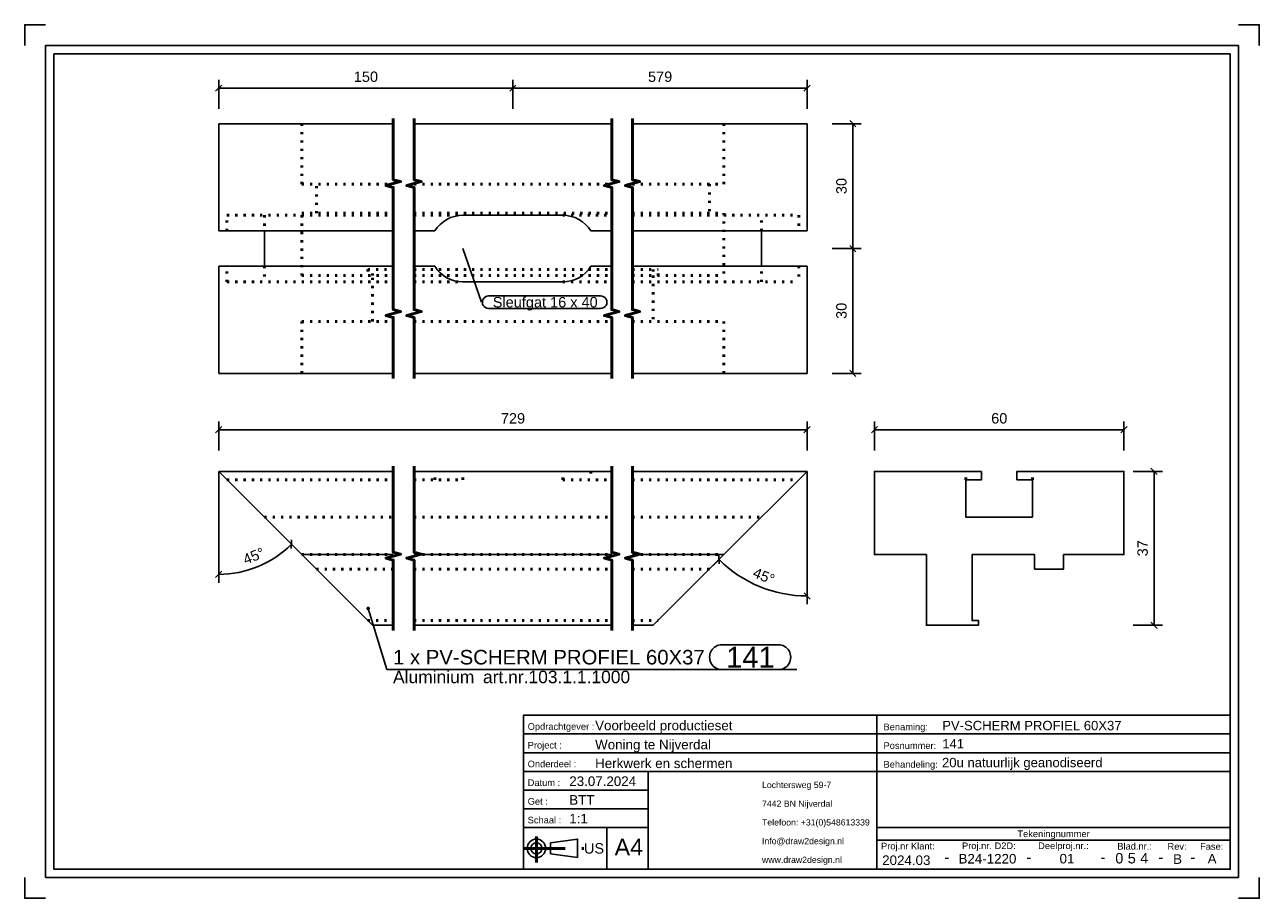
# Model space of a CAD drawing. Header units: millimetres. Extents: x 172 to 469, y -328 to -118.
import ezdxf
from ezdxf.enums import TextEntityAlignment as Align

# ---------------------------------------------------------------- set-up
doc = ezdxf.new("R2010")
doc.units = ezdxf.units.MM
doc.linetypes.add('DOT', pattern=[2, 0.5, -1.5])
doc.linetypes.add('STRICHPUNKT2', pattern=[18.5, 10, -4, 0.5, -4])
doc.layers.get('0').update_dxf_attribs({"linetype": 'CONTINUOUS'})
for name, color, linetype in [('DIM49', 4, 'CONTINUOUS'), ('TXT_ALL', 7, 'CONTINUOUS'), ('TXT_DIM49', 2, 'CONTINUOUS'), ('TXT_YELLOW', 2, 'CONTINUOUS')]:
    doc.layers.add(name, color=color, linetype=linetype)
doc.layers.add('LE_ALL', color=7, linetype='CONTINUOUS', lineweight=50)
doc.styles.add('ARIAL', font='arial.ttf')

# ---------------------------------------------------------------- blocks, each defined once
blk = doc.blocks.new('TFIELD_00005', base_point=(348.88, -318.88))
at = {"layer": 'TXT_YELLOW', "style": 'ARIAL'}
for s, p in [('Lochtersweg 59-7', (348.88, -300.88)), ('7442 BN Nijverdal', (348.88, -305.38)), ('Telefoon: +31(0)548613339', (348.88, -309.88)), ('Info@draw2design.nl', (348.88, -314.38)), ('www.draw2design.nl', (348.88, -318.88))]:
    blk.add_text(s, height=1.5, dxfattribs=at).set_placement(p, align=Align.MIDDLE_LEFT)
blk = doc.blocks.new('FLEX_00004', base_point=(361.69, -321.13))
blk.add_blockref('TFIELD_00005', (348.88, -318.88))
blk = doc.blocks.new('D2D_00003', base_point=(321.76, -319.27))
blk.add_blockref('FLEX_00004', (361.69, -321.13))
blk = doc.blocks.new('TFIELD_00007', base_point=(313.42, -315.82))
at = {"layer": 'TXT_YELLOW', "style": 'ARIAL'}
blk.add_text('A4', height=4, dxfattribs=at).set_placement((313.42, -315.82), align=Align.MIDDLE_LEFT)
blk = doc.blocks.new('FLEX_00006', base_point=(316.8, -315.82))
blk.add_blockref('TFIELD_00007', (313.42, -315.82))
blk = doc.blocks.new('TFIELD_00013', base_point=(306.04, -316.13))
at = {"layer": 'TXT_YELLOW', "style": 'ARIAL'}
blk.add_text('US', height=2.5, dxfattribs=at).set_placement((306.04, -316.13), align=Align.MIDDLE_LEFT)
blk = doc.blocks.new('FLEX_00012', base_point=(306.04, -316.13))
blk.add_blockref('TFIELD_00013', (306.04, -316.13))
blk = doc.blocks.new('US_00011', base_point=(295.94, -316.13))
blk.add_line((297.97, -317.46), (304.53, -318.35))
blk.add_lwpolyline([(297.97, -317.46), (297.97, -314.8), (304.53, -313.91), (304.53, -318.35)])
for radius in [2.22, 1.33]:
    blk.add_circle((294.61, -316.13), radius)
at = {"layer": 'LE_ALL', "color": 1, "linetype": 'STRICHPUNKT2'}
for p, q in [((294.61, -313.31), (294.61, -319.54)), ((291.51, -316.13), (306.38, -316.13))]:
    blk.add_line(p, q, dxfattribs=at)
blk.add_blockref('FLEX_00012', (306.04, -316.13))
blk = doc.blocks.new('SCHRIFE_00015', base_point=(302.51, -301.13))
for p, q in [((291.51, -284.13), (376.51, -284.13)), ((291.51, -284.13), (291.51, -321.13)), ((376.51, -284.13), (461.51, -284.13)), ((376.51, -321.13), (376.51, -284.13)), ((461.51, -284.13), (461.51, -321.13)), ((291.51, -288.63), (376.51, -288.63)), ((376.51, -288.63), (461.51, -288.63)), ((291.51, -293.13), (376.51, -293.13)), ((376.51, -293.13), (461.51, -293.13)), ((291.51, -297.63), (461.51, -297.63)), ((321.51, -297.63), (321.51, -321.13)), ((321.51, -302.13), (291.51, -302.13)), ((321.51, -306.63), (291.51, -306.63)), ((321.51, -311.13), (291.51, -311.13)), ((311.51, -311.13), (311.51, -321.13)), ((461.51, -311.13), (376.51, -311.13)), ((461.51, -314.13), (376.51, -314.13)), ((461.51, -321.13), (291.51, -321.13))]:
    blk.add_line(p, q)
at = {"layer": 'TXT_YELLOW', "style": 'ARIAL'}
for s, height, p in [('Voorbeeld productieset', 2.3, (308.73, -287.73)), ('PV-SCHERM PROFIEL 60X37', 2.25, (392.23, -287.73)), ('Woning te Nijverdal', 2.3, (308.73, -292.33)), ('141', 2.25, (392.23, -292.12)), ('Herkwerk en schermen', 2.3, (308.73, -296.83)), ('20u natuurlijk geanodiseerd', 2.25, (392.18, -296.62)), ('23.07.2024', 2.3, (302.51, -301.13)), ('BTT', 2.3, (302.51, -305.63)), ('1:1', 2.3, (302.51, -310.13))]:
    blk.add_text(s, height=height, dxfattribs=at).set_placement(p)
for s, height, p in [('2024.03', 2.3, (383.59, -320.13)), ('B24-1220', 2.3, (403.11, -319.77)), ('01', 2.3, (422.24, -319.75)), ('B', 2.3, (448.85, -319.86)), ('A', 2.3, (457.15, -319.76)), ('-', 2.5, (393.34, -319.47)), ('-', 2.5, (413.08, -319.47)), ('-', 2.5, (430.91, -319.47)), ('-', 2.5, (444.84, -319.47)), ('-', 2.5, (452.5, -319.47))]:
    blk.add_text(s, height=height, dxfattribs=at).set_placement(p, align=Align.CENTER)
blk = doc.blocks.new('TFIELD_00019', base_point=(439.86, -318.5))
at = {"layer": 'TXT_ALL', "style": 'ARIAL'}
blk.add_text('4', height=2.5, dxfattribs=at).set_placement((439.86, -318.5), align=Align.MIDDLE_LEFT)
blk = doc.blocks.new('4_00018')
blk.add_blockref('TFIELD_00019', (439.86, -318.5))
blk = doc.blocks.new('TELLER1_00017')
blk.add_blockref('4_00018', (0, 0))
blk = doc.blocks.new('TFIELD_00022', base_point=(436.86, -318.5))
at = {"layer": 'TXT_ALL', "style": 'ARIAL'}
blk.add_text('5', height=2.5, dxfattribs=at).set_placement((436.86, -318.5), align=Align.MIDDLE_LEFT)
blk = doc.blocks.new('5_00021')
blk.add_blockref('TFIELD_00022', (436.86, -318.5))
blk = doc.blocks.new('TELLER2_00020')
blk.add_blockref('5_00021', (0, 0))
blk = doc.blocks.new('TFIELD_00025', base_point=(433.86, -318.5))
at = {"layer": 'TXT_ALL', "style": 'ARIAL'}
blk.add_text('0', height=2.5, dxfattribs=at).set_placement((433.86, -318.5), align=Align.MIDDLE_LEFT)
blk = doc.blocks.new('0_00024')
blk.add_blockref('TFIELD_00025', (433.86, -318.5))
blk = doc.blocks.new('TELLER3_00023')
blk.add_blockref('0_00024', (0, 0))
blk = doc.blocks.new('NL_00026', base_point=(292.51, -287.63))
at = {"layer": 'TXT_ALL', "color": 1, "style": 'ARIAL'}
blk.add_text('Tekeningnummer', height=1.6, dxfattribs=at).set_placement((419.01, -312.63), align=Align.MIDDLE_CENTER)
at = {"layer": 'TXT_YELLOW', "style": 'ARIAL'}
for s, p in [('Opdrachtgever :', (292.51, -287.63)), ('Benaming:', (378.11, -287.73)), ('Project :', (292.51, -292.13)), ('Posnummer:', (378.11, -292.23)), ('Onderdeel :', (292.51, -296.63)), ('Behandeling:', (378.11, -296.73)), ('Datum :', (292.51, -301.13)), ('Get :', (292.51, -305.63)), ('Schaal :', (292.51, -310.13)), ('Proj.nr Klant:', (377.51, -316.38)), ('Proj.nr. D2D:', (396.99, -316.31)), ('Deelproj.nr.:', (415.31, -316.3)), ('Blad.nr.:', (434.35, -316.42)), ('Rev:', (446.42, -316.46)), ('Fase:', (454.26, -316.46))]:
    blk.add_text(s, height=1.6, dxfattribs=at).set_placement(p)
blk = doc.blocks.new('SCHRIFE_00014')
for name, p in [('SCHRIFE_00015', (302.51, -301.13)), ('NL_00026', (292.51, -287.63)), ('TELLER3_00023', (0, 0)), ('TELLER2_00020', (0, 0)), ('TELLER1_00017', (0, 0))]:
    blk.add_blockref(name, p)
blk = doc.blocks.new('DINA4Q_00002', base_point=(461.51, -125.13))
for p, q in [((463.51, -123.13), (463.51, -323.13)), ((178.51, -321.13), (178.51, -125.13)), ((178.51, -125.13), (461.51, -125.13)), ((176.51, -323.13), (463.51, -323.13))]:
    blk.add_line(p, q)
for points in [[(171.51, -123.13), (171.51, -118.13), (176.51, -118.13)], [(463.51, -118.13), (468.51, -118.13), (468.51, -123.13)], [(176.51, -323.13), (176.51, -123.13), (463.51, -123.13)], [(461.51, -125.13), (461.51, -321.13), (178.51, -321.13)], [(171.51, -323.13), (171.51, -328.13), (176.51, -328.13)], [(463.51, -328.13), (468.51, -328.13), (468.51, -323.13)]]:
    blk.add_lwpolyline(points)
for name, p in [('SCHRIFE_00014', (0, 0)), ('D2D_00003', (321.76, -319.27)), ('US_00011', (295.94, -316.13)), ('FLEX_00006', (316.8, -315.82))]:
    blk.add_blockref(name, p)
blk = doc.blocks.new('_ZBL0055_00001')
blk.add_blockref('DINA4Q_00002', (461.51, -125.13))
blk = doc.blocks.new('_D1', base_point=(369.22, -188.86))
at = {"layer": 'DIM49', "color": 1}
for p, q in [((365.72, -171.94), (372.72, -171.94)), ((371.47, -172.69), (369.97, -171.19)), ((370.72, -201.94), (370.72, -171.94)), ((365.72, -201.94), (372.72, -201.94)), ((369.97, -201.19), (371.47, -202.69))]:
    blk.add_line(p, q, dxfattribs=at)
at = {"layer": 'TXT_DIM49', "style": 'ARIAL'}
blk.add_text('30', height=2.5, rotation=90.0002, dxfattribs=at).set_placement((369.22, -188.86))
blk = doc.blocks.new('_D2', base_point=(369.22, -158.86))
at = {"layer": 'DIM49', "color": 1}
for p, q in [((365.72, -141.94), (372.72, -141.94)), ((371.47, -142.69), (369.97, -141.19)), ((370.72, -171.94), (370.72, -141.94)), ((365.72, -171.94), (372.72, -171.94)), ((369.97, -171.19), (371.47, -172.69))]:
    blk.add_line(p, q, dxfattribs=at)
at = {"layer": 'TXT_DIM49', "style": 'ARIAL'}
blk.add_text('30', height=2.5, rotation=90.0002, dxfattribs=at).set_placement((369.22, -158.86))
blk = doc.blocks.new('_D3', base_point=(250.68, -131.88))
at = {"layer": 'DIM49', "color": 1}
for p, q in [((218.92, -132.63), (217.42, -134.13)), ((218.17, -138.38), (218.17, -131.38)), ((218.17, -133.38), (288.94, -133.38)), ((288.19, -134.13), (289.69, -132.63)), ((288.94, -138.38), (288.94, -131.38))]:
    blk.add_line(p, q, dxfattribs=at)
at = {"layer": 'TXT_DIM49', "style": 'ARIAL'}
blk.add_text('150', height=2.5, dxfattribs=at).set_placement((250.68, -131.88))
blk = doc.blocks.new('_D4', base_point=(321.45, -131.88))
at = {"layer": 'DIM49', "color": 1}
for p, q in [((289.69, -132.63), (288.19, -134.13)), ((288.94, -138.38), (288.94, -131.38)), ((288.94, -133.38), (359.72, -133.38)), ((358.97, -134.13), (360.47, -132.63)), ((359.72, -138.38), (359.72, -131.38))]:
    blk.add_line(p, q, dxfattribs=at)
at = {"layer": 'TXT_DIM49', "style": 'ARIAL'}
blk.add_text('579', height=2.5, dxfattribs=at).set_placement((321.45, -131.88))
blk = doc.blocks.new('SHAPE_00054', base_point=(276.94, -171.94))
at = {"layer": 'DIM49', "color": 3}
for p, q in [((276.94, -171.94), (281.36, -184.84)), ((283.11, -183.34), (310.06, -183.34)), ((310.06, -186.34), (283.11, -186.34))]:
    blk.add_line(p, q, dxfattribs=at)
for centre, start_param, end_param in [((283.11, -184.84), 1.570796, 4.712389), ((310.06, -184.84), 4.712389, 7.853982)]:
    blk.add_ellipse(centre, major_axis=(1.5, 0), ratio=1, start_param=start_param, end_param=end_param, dxfattribs=at)
at = {"layer": 'TXT_DIM49', "style": 'ARIAL'}
blk.add_text('Sleufgat 16 x 40', height=2.5, dxfattribs=at).set_placement((284.11, -184.84), align=Align.MIDDLE_LEFT)
blk = doc.blocks.new('PV-SCHERM PROFIEL 60X37_00032', base_point=(357.72, -176.19))
for p, q in [((218.17, -141.94), (260.17, -141.94)), ((218.17, -141.94), (218.17, -167.69)), ((265.17, -141.94), (312.72, -141.94)), ((317.72, -141.94), (359.72, -141.94)), ((359.72, -167.69), (359.72, -141.94)), ((218.17, -167.69), (260.17, -167.69)), ((229.17, -167.69), (229.17, -176.19)), ((265.17, -167.69), (270.17, -167.69)), ((307.72, -167.69), (312.72, -167.69)), ((317.72, -167.69), (359.72, -167.69)), ((348.72, -176.19), (348.72, -167.69)), ((218.17, -176.19), (260.17, -176.19)), ((218.17, -176.19), (218.17, -201.94)), ((265.17, -176.19), (270.17, -176.19)), ((307.72, -176.19), (312.72, -176.19)), ((317.72, -176.19), (359.72, -176.19)), ((359.72, -201.94), (359.72, -176.19)), ((300.94, -179.94), (276.94, -179.94)), ((218.17, -201.94), (260.17, -201.94)), ((265.17, -201.94), (312.72, -201.94)), ((317.72, -201.94), (359.72, -201.94))]:
    blk.add_line(p, q)
blk.add_lwpolyline([(270.17, -167.69, -0.258199), (276.94, -163.94), (300.94, -163.94, -0.258199), (307.72, -167.69)], format="xyb")
for centre, start, end in [((276.94, -171.94), -147.91, -90), ((300.94, -171.94), -90, -32.09)]:
    blk.add_arc(centre, 8, start, end)
at = {"layer": 'LE_ALL', "color": 3, "linetype": 'DOT'}
for p, q in [((238.17, -156.44), (238.17, -141.94)), ((339.72, -141.94), (339.72, -156.44)), ((238.17, -156.44), (260.17, -156.44)), ((241.67, -163.44), (241.67, -156.44)), ((265.17, -156.44), (312.72, -156.44)), ((317.72, -156.44), (339.72, -156.44)), ((336.22, -156.44), (336.22, -163.44)), ((220.17, -167.69), (220.17, -163.94)), ((220.17, -163.94), (260.17, -163.94)), ((238.17, -178.45), (238.17, -163.44)), ((238.17, -163.44), (260.17, -163.44)), ((265.17, -163.44), (312.72, -163.44)), ((265.17, -163.94), (276.94, -163.94)), ((300.94, -163.94), (312.72, -163.94)), ((317.72, -163.44), (339.72, -163.44)), ((317.72, -163.94), (357.72, -163.94)), ((339.72, -163.44), (339.72, -178.45)), ((348.72, -167.69), (348.72, -163.94)), ((357.72, -163.94), (357.72, -167.69)), ((220.17, -179.94), (220.17, -176.19)), ((229.17, -176.19), (229.17, -179.94)), ((254.03, -176.95), (260.17, -176.95)), ((254.03, -176.95), (254.03, -178.45)), ((255.17, -178.45), (255.17, -176.95)), ((265.17, -176.95), (312.72, -176.95)), ((317.72, -176.95), (323.86, -176.95)), ((322.72, -176.95), (322.72, -178.45)), ((323.86, -178.45), (323.86, -176.95)), ((357.72, -176.19), (357.72, -179.94)), ((220.17, -179.94), (260.17, -179.94)), ((238.17, -178.45), (260.17, -178.45)), ((255.17, -189.44), (255.17, -178.45)), ((265.17, -178.45), (312.72, -178.45)), ((265.17, -179.94), (276.94, -179.94)), ((300.94, -179.94), (312.72, -179.94)), ((317.72, -178.45), (339.72, -178.45)), ((317.72, -179.94), (357.72, -179.94)), ((322.72, -178.45), (322.72, -189.44)), ((238.17, -201.94), (238.17, -189.44)), ((238.17, -189.44), (260.17, -189.44)), ((265.17, -189.44), (312.72, -189.44)), ((317.72, -189.44), (339.72, -189.44)), ((339.72, -189.44), (339.72, -201.94))]:
    blk.add_line(p, q, dxfattribs=at)
for points in [[(229.17, -163.94), (229.17, -167.69)], [(348.72, -179.94), (348.72, -176.19)]]:
    blk.add_lwpolyline(points, dxfattribs=at)
for name, p in [('_D3', (250.68, -131.88)), ('_D4', (321.45, -131.88)), ('_D2', (369.22, -158.86)), ('SHAPE_00054', (276.94, -171.94)), ('_D1', (369.22, -188.86))]:
    blk.add_blockref(name, p)
blk = doc.blocks.new('PV-SCHERM PROFIEL 60X37_00031')
blk.add_blockref('PV-SCHERM PROFIEL 60X37_00032', (357.72, -176.19))
blk = doc.blocks.new('Profielen_00030')
blk.add_blockref('PV-SCHERM PROFIEL 60X37_00031', (0, 0))
blk = doc.blocks.new('Privacyscherm 60-37_00029')
blk.add_blockref('Profielen_00030', (0, 0))
blk = doc.blocks.new('_A3D0144_00028')
blk.add_blockref('Privacyscherm 60-37_00029', (0, 0))
blk = doc.blocks.new('_SHORTEN_00033', base_point=(312.72, -203.19))
at = {"layer": 'LE_ALL', "color": 4}
for points in [[(260.17, -203.19), (260.17, -188.51), (258.42, -188.04), (261.92, -187.1), (260.17, -186.63), (260.17, -157.26), (258.42, -156.79), (261.92, -155.85), (260.17, -155.38), (260.17, -140.69)], [(265.17, -203.19), (265.17, -188.51), (263.42, -188.04), (266.92, -187.1), (265.17, -186.63), (265.17, -157.26), (263.42, -156.79), (266.92, -155.85), (265.17, -155.38), (265.17, -140.69)], [(312.72, -203.19), (312.72, -188.51), (310.97, -188.04), (314.47, -187.1), (312.72, -186.63), (312.72, -157.26), (310.97, -156.79), (314.47, -155.85), (312.72, -155.38), (312.72, -140.69)], [(317.72, -203.19), (317.72, -188.51), (315.97, -188.04), (319.47, -187.1), (317.72, -186.63), (317.72, -157.26), (315.97, -156.79), (319.47, -155.85), (317.72, -155.38), (317.72, -140.69)]]:
    blk.add_lwpolyline(points, dxfattribs=at)
blk = doc.blocks.new('_ANS0144_00027')
for name, p in [('_A3D0144_00028', (0, 0)), ('_SHORTEN_00033', (312.72, -203.19))]:
    blk.add_blockref(name, p)
blk = doc.blocks.new('_D5', base_point=(346.42, -250.8))
at = {"layer": 'DIM49', "color": 1}
for p, q in [((359.72, -225.5), (359.72, -257.46)), ((339.72, -245.5), (337.12, -248.1)), ((338.56, -247.75), (338.51, -245.63)), ((358.99, -254.7), (360.46, -256.23))]:
    blk.add_line(p, q, dxfattribs=at)
blk.add_ellipse((359.72, -225.5), major_axis=(29.96, 0), ratio=1, start_param=3.926991, end_param=4.71239, dxfattribs=at)
at = {"layer": 'TXT_DIM49', "style": 'ARIAL'}
for s, p in [('45', (346.42, -250.8)), ('°', (349.97, -252.27))]:
    blk.add_text(s, height=2.5, rotation=337.4999, dxfattribs=at).set_placement(p)
blk = doc.blocks.new('_D6', base_point=(224.66, -247.99))
at = {"layer": 'DIM49', "color": 1}
for p, q in [((218.17, -225.5), (218.17, -252.26)), ((235.65, -244.07), (235.7, -241.95)), ((218.9, -249.5), (217.43, -251.03))]:
    blk.add_line(p, q, dxfattribs=at)
blk.add_ellipse((218.17, -225.5), major_axis=(0, -24.76), ratio=1, start_param=6.283185, end_param=7.068583, dxfattribs=at)
at = {"layer": 'TXT_DIM49', "style": 'ARIAL'}
for s, p in [('45', (224.66, -247.99)), ('°', (228.2, -246.52))]:
    blk.add_text(s, height=2.5, rotation=22.5001, dxfattribs=at).set_placement(p)
blk = doc.blocks.new('_D7', base_point=(286.06, -214))
at = {"layer": 'DIM49', "color": 1}
for p, q in [((218.17, -220.5), (218.17, -213.5)), ((359.72, -220.5), (359.72, -213.5)), ((218.92, -214.75), (217.42, -216.25)), ((218.17, -215.5), (359.72, -215.5)), ((358.97, -216.25), (360.47, -214.75))]:
    blk.add_line(p, q, dxfattribs=at)
at = {"layer": 'TXT_DIM49', "style": 'ARIAL'}
blk.add_text('729', height=2.5, dxfattribs=at).set_placement((286.06, -214))
blk = doc.blocks.new('SHAPE_00060', base_point=(254.11, -258.45))
at = {"layer": 'DIM49', "color": 3}
for p, q in [((254.22, -258.22), (254, -258.22)), ((253.85, -258.42), (254.37, -258.42)), ((253.91, -258.62), (254.32, -258.62)), ((254.11, -258.45), (258.61, -273.17)), ((339.26, -267.17), (352.78, -267.17)), ((258.61, -273.17), (357.28, -273.17)), ((352.78, -273.17), (339.26, -273.17))]:
    blk.add_line(p, q, dxfattribs=at)
blk.add_lwpolyline([(253.97, -258.23), (253.92, -258.27), (253.88, -258.33), (253.86, -258.39), (253.85, -258.46), (253.86, -258.53), (253.89, -258.59), (253.93, -258.64), (253.99, -258.68), (254.05, -258.71), (254.12, -258.72), (254.19, -258.7), (254.25, -258.68), (254.3, -258.63), (254.34, -258.58), (254.37, -258.51), (254.38, -258.44), (254.36, -258.38), (254.34, -258.31), (254.29, -258.26), (254.24, -258.22), (254.17, -258.2), (254.1, -258.19), (254.04, -258.2)], close=True, dxfattribs=at)
for centre, start_param, end_param in [((339.26, -270.17), 1.570796, 4.712389), ((352.78, -270.17), 4.712389, 7.853982)]:
    blk.add_ellipse(centre, major_axis=(3, 0), ratio=1, start_param=start_param, end_param=end_param, dxfattribs=at)
at = {"layer": 'TXT_DIM49', "style": 'ARIAL'}
for s, height, p in [('1 x PV-SCHERM PROFIEL 60X37', 3.5, (260.11, -270.17)), ('141', 5, (340.26, -270.17)), ('Aluminium', 3, (260.11, -274.92)), ('art.nr.103.1.1.1000', 3, (281.75, -274.92))]:
    blk.add_text(s, height=height, dxfattribs=at).set_placement(p, align=Align.MIDDLE_LEFT)
blk = doc.blocks.new('PV-SCHERM PROFIEL 60X37_00039', base_point=(317.72, -227.5))
for p, q in [((218.17, -225.5), (260.17, -225.5)), ((218.17, -225.5), (238.17, -245.5)), ((265.17, -225.5), (312.72, -225.5)), ((317.72, -225.5), (359.72, -225.5)), ((339.72, -245.5), (359.72, -225.5)), ((238.17, -245.5), (255.17, -262.5)), ((238.17, -245.5), (260.17, -245.5)), ((265.17, -245.5), (312.72, -245.5)), ((317.72, -245.5), (339.72, -245.5)), ((322.72, -262.5), (339.72, -245.5)), ((255.17, -262.5), (260.17, -262.5)), ((265.17, -262.5), (312.72, -262.5)), ((317.72, -262.5), (322.72, -262.5))]:
    blk.add_line(p, q)
at = {"layer": 'LE_ALL', "color": 3, "linetype": 'DOT'}
for p, q in [((270.17, -227.5), (270.17, -225.5)), ((276.94, -227.5), (276.94, -225.5)), ((300.94, -227.5), (300.94, -225.5)), ((307.72, -225.5), (307.72, -227.5)), ((220.17, -227.5), (260.17, -227.5)), ((265.17, -227.5), (276.94, -227.5)), ((300.94, -227.5), (312.72, -227.5)), ((317.72, -227.5), (357.72, -227.5)), ((229.17, -236.5), (260.17, -236.5)), ((265.17, -236.5), (312.72, -236.5)), ((317.72, -236.5), (348.72, -236.5)), ((238.17, -245.5), (260.17, -245.5)), ((265.17, -245.5), (312.72, -245.5)), ((317.72, -245.5), (339.72, -245.5)), ((241.67, -249.01), (260.17, -249.01)), ((265.17, -249.01), (312.72, -249.01)), ((317.72, -249.01), (336.22, -249.01)), ((254.03, -261.36), (260.17, -261.36)), ((265.17, -261.36), (312.72, -261.36)), ((317.72, -261.36), (323.86, -261.36))]:
    blk.add_line(p, q, dxfattribs=at)
for name, p in [('_D7', (286.06, -214)), ('_D6', (224.66, -247.99)), ('_D5', (346.42, -250.8)), ('SHAPE_00060', (254.11, -258.45))]:
    blk.add_blockref(name, p)
blk = doc.blocks.new('PV-SCHERM PROFIEL 60X37_00038')
blk.add_blockref('PV-SCHERM PROFIEL 60X37_00039', (317.72, -227.5))
blk = doc.blocks.new('Profielen_00037')
blk.add_blockref('PV-SCHERM PROFIEL 60X37_00038', (0, 0))
blk = doc.blocks.new('Privacyscherm 60-37_00036')
blk.add_blockref('Profielen_00037', (0, 0))
blk = doc.blocks.new('_A3D0145_00035')
blk.add_blockref('Privacyscherm 60-37_00036', (0, 0))
blk = doc.blocks.new('_SHORTEN_00040', base_point=(312.72, -263.75))
at = {"layer": 'LE_ALL', "color": 4}
for points in [[(260.17, -263.75), (260.17, -246.81), (258.42, -246.34), (261.92, -245.41), (260.17, -244.94), (260.17, -224.25)], [(265.17, -263.75), (265.17, -246.81), (263.42, -246.34), (266.92, -245.41), (265.17, -244.94), (265.17, -224.25)], [(312.72, -263.75), (312.72, -246.81), (310.97, -246.34), (314.47, -245.41), (312.72, -244.94), (312.72, -224.25)], [(317.72, -263.75), (317.72, -246.81), (315.97, -246.34), (319.47, -245.41), (317.72, -244.94), (317.72, -224.25)]]:
    blk.add_lwpolyline(points, dxfattribs=at)
blk = doc.blocks.new('_ANS0145_00034')
for name, p in [('_A3D0145_00035', (0, 0)), ('_SHORTEN_00040', (312.72, -263.75))]:
    blk.add_blockref(name, p)
blk = doc.blocks.new('_D8', base_point=(404.01, -214))
at = {"layer": 'DIM49', "color": 1}
for p, q in [((375.93, -220.5), (375.93, -213.5)), ((435.93, -220.5), (435.93, -213.5)), ((376.68, -214.75), (375.18, -216.25)), ((435.93, -215.5), (375.93, -215.5)), ((435.18, -216.25), (436.68, -214.75))]:
    blk.add_line(p, q, dxfattribs=at)
at = {"layer": 'TXT_DIM49', "style": 'ARIAL'}
blk.add_text('60', height=2.5, dxfattribs=at).set_placement((404.01, -214))
blk = doc.blocks.new('_D9', base_point=(441.68, -245.92))
at = {"layer": 'DIM49', "color": 1}
for p, q in [((438.18, -225.5), (445.18, -225.5)), ((443.93, -226.25), (442.43, -224.75)), ((443.18, -262.5), (443.18, -225.5)), ((438.18, -262.5), (445.18, -262.5)), ((442.43, -261.75), (443.93, -263.25))]:
    blk.add_line(p, q, dxfattribs=at)
at = {"layer": 'TXT_DIM49', "style": 'ARIAL'}
blk.add_text('37', height=2.5, rotation=90.0002, dxfattribs=at).set_placement((441.68, -245.92))
blk = doc.blocks.new('PV-SCHERM PROFIEL 60X37_00046', base_point=(397.93, -227.5))
blk.add_lwpolyline([(401.68, -225.5), (401.68, -227.5), (397.93, -227.5), (397.93, -236.5), (413.93, -236.5), (413.93, -227.5), (410.18, -227.5), (410.18, -225.5), (435.93, -225.5), (435.93, -245.5), (421.43, -245.5), (421.43, -249.01), (414.43, -249.01), (414.43, -245.5), (399.42, -245.5), (399.42, -261.36), (400.92, -261.36), (400.92, -262.5), (399.42, -262.5), (388.43, -262.5), (388.43, -245.5), (375.93, -245.5), (375.93, -225.5)], close=True)
at = {"layer": 'LE_ALL', "color": 3, "linetype": 'DOT'}
for p, q in [((397.93, -227.5), (397.93, -225.5)), ((413.93, -227.5), (413.93, -225.5))]:
    blk.add_line(p, q, dxfattribs=at)
for name, p in [('_D8', (404.01, -214)), ('_D9', (441.68, -245.92))]:
    blk.add_blockref(name, p)
blk = doc.blocks.new('PV-SCHERM PROFIEL 60X37_00045')
blk.add_blockref('PV-SCHERM PROFIEL 60X37_00046', (397.93, -227.5))
blk = doc.blocks.new('Profielen_00044')
blk.add_blockref('PV-SCHERM PROFIEL 60X37_00045', (0, 0))
blk = doc.blocks.new('Privacyscherm 60-37_00043')
blk.add_blockref('Profielen_00044', (0, 0))
blk = doc.blocks.new('_A3D0146_00042')
blk.add_blockref('Privacyscherm 60-37_00043', (0, 0))
blk = doc.blocks.new('_ANS0146_00041')
blk.add_blockref('_A3D0146_00042', (0, 0))

msp = doc.modelspace()

# ---------------------------------------------------------------- block references
for name in ['_ZBL0055_00001', '_ANS0144_00027', '_ANS0145_00034', '_ANS0146_00041']:
    msp.add_blockref(name, (0, 0))

doc.saveas('drawing.dxf')
